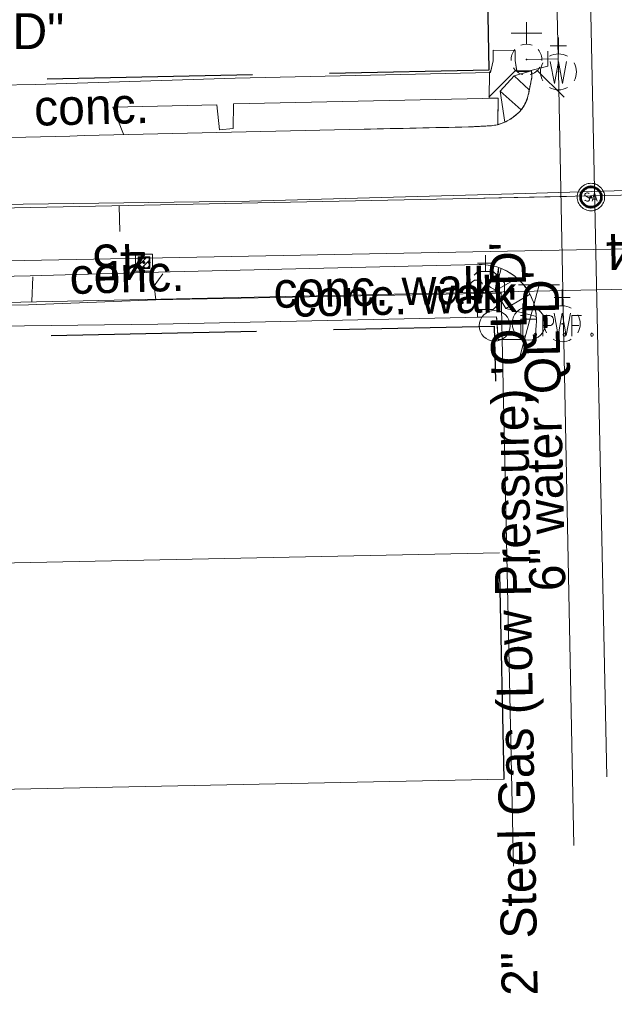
# Model space of a CAD drawing. Header units: feet. Extents: x 2433273 to 2447442, y 555003 to 575201.
# Tile 90 of 226: x 2444293 to 2444408, y 558181 to 558373. Entities that reach past the tile are written whole.
import ezdxf
from ezdxf.enums import TextEntityAlignment as Align

# ---------------------------------------------------------------- set-up
doc = ezdxf.new("R2010")
doc.units = ezdxf.units.FT
doc.header["$LTSCALE"] = 50
doc.header["$MEASUREMENT"] = 0
for name, pattern in [('cl20', [100, 5, -5, 80, -5, 5]), ('cl50', [100, 7.5, -7.5, 70, -7.5, 7.5]), ('DGN Style 1', [291.026069, 0.484236, -290.541832]), ('DGN Style 2', [484.236387, 290.541832, -193.694555]), ('DGN Style 3', [677.930942, 484.236387, -193.694555]), ('DGN Style 4', [775.262456, 387.38911, -193.694555, 0.484236, -193.694555]), ('DGN Style 5', [338.965471, 145.270916, -193.694555]), ('DGN Style 6', [921.017609, 0.484236, -193.694555, 338.965471, -193.694555, 0.484236, -193.694555]), ('DGN Style 7', [968.472775, 435.812749, -193.694555, 145.270916, -193.694555]), ('drainage01', [1.6, 0.85, -0.75]), ('rowex', [4.85, 0.8, -0.375, -0.375, 0.8, -0.3, 0.8, -0.3, 0.8, -0.3])]:
    doc.linetypes.add(name, pattern=pattern)
for name, color, linetype, lineweight in [('DR_X_Cells', 151, 'DGN Style 2', 0), ('DR_X_Cells (Construction)', 151, 'DGN Style 2', 0), ('DV_X_Lot_Line', 2, 'DGN Style 3', 0), ('DV_X_Property_Line', 7, 'Continuous', 0), ('GE_P_CL_50', 7, 'cl50', 13), ('GK_Drainage_Nodes', 7, 'Continuous', 53), ('GK_Drainage_Nodes (Construction)', 7, 'Continuous', 53), ('PV_P_Curb_Ramp', 120, 'Continuous', 13), ('PV_X_COP', 4, 'DGN Style 4', 0), ('PV_X_Driveway', 7, 'DGN Style 5', 0), ('PV_X_EOP', 7, 'DGN Style 3', 0), ('PV_X_Walk', 120, 'DGN Style 5', 0), ('RW_X_CL_20', 6, 'cl20', 0), ('RW_X_Fee_RW', 6, 'rowex', 30), ('SV_X_Mon_Cells_Found', 7, 'Continuous', 0), ('SV_X_Text', 7, 'Continuous', 0), ('UT_X_Gas', 2, 'Continuous', 0), ('UT_X_Gas_Cells', 2, 'Continuous', 0), ('UT_X_Gas_Cells (Construction)', 2, 'Continuous', 0), ('UT_X_Gas_Text', 7, 'Continuous', 0), ('UT_X_Sanitary_Cells', 3, 'Continuous', 0), ('UT_X_Sanitary_Cells (Construction)', 3, 'Continuous', 0), ('UT_X_Telecom_Cells', 30, 'Continuous', 0), ('UT_X_Water', 133, 'Continuous', 0), ('UT_X_Water_Cells', 133, 'Continuous', 0), ('UT_X_Water_Cells (Construction)', 133, 'Continuous', 0), ('UT_X_Water_Text', 7, 'Continuous', 0)]:
    doc.layers.add(name, color=color, linetype=linetype, lineweight=lineweight)
doc.styles.add('Slanted-Normal LS 0.50', font='font31.shx', dxfattribs={"height": 0.14})
doc.styles.add('Slanted-Normal LS 0.50_0', font='font31.shx')
doc.styles.add('Style-font31', font='font31.shx')
doc.dimstyles.new('Dec-0  Slanted', dxfattribs={"dimscale": 50, "dimtxt": 0.14, "dimasz": 0.14, "dimexe": 0.07, "dimexo": 0.07, "dimgap": 0.07, "dimtad": 1, "dimdec": 0, "dimzin": 3, "dimdsep": 46, "dimtxsty": 'Slanted-Normal LS 0.50_0', "dimcen": 0.09, "dimclrd": 97, "dimclre": 97, "dimclrt": 7, "dimadec": 0, "dimazin": 3, "dimtfac": 1, "dimtdec": 0, "dimtofl": 0, "dimtmove": 1, "dimatfit": 1, "dimfxl": 1, "dimtzin": 3, "dimlwd": 0, "dimlwe": 0, "dimarcsym": 0})

# ---------------------------------------------------------------- blocks, each defined once
blk = doc.blocks.new('CB22B-X_1')
at = {"layer": 'DR_X_Cells', "color": 151, "linetype": 'Continuous', "lineweight": 0}
for p, q in [((-1.15, -0.61), (0.61, 1.15)), ((-1.15, 0.52), (-0.52, 1.15)), ((-0.55, -1.15), (1.15, 0.55)), ((0.58, -1.15), (1.15, -0.58))]:
    blk.add_line(p, q, dxfattribs=at)
at = {"layer": 'DR_X_Cells', "color": 151, "linetype": 'drainage01', "lineweight": 0}
blk.add_lwpolyline([(-1.67, 1.67), (1.67, 1.67), (1.67, -1.67), (-1.67, -1.67), (-1.67, 1.67)], close=True, dxfattribs=at)
at = {"layer": 'DR_X_Cells', "color": 151, "linetype": 'Continuous', "lineweight": 0, "flags": 128}
blk.add_lwpolyline([(-1.15, 1.15), (1.15, 1.15), (1.15, -1.15), (-1.15, -1.15), (-1.15, 1.15)], close=True, dxfattribs=at)
at = {"layer": 'DR_X_Cells (Construction)', "color": 20, "linetype": 'drainage01', "lineweight": 0}
blk.add_lwpolyline([(-1, 1), (1, 1), (1, -1), (-1, -1), (-1, 1)], close=True, dxfattribs=at)
at = {"layer": 'GK_Drainage_Nodes (Construction)', "color": 61, "linetype": 'DGN Style 6', "lineweight": 53}
for p in [(-1, 0), (0, 1), (1, 0), (0, -1)]:
    blk.add_point(p, dxfattribs=at)
at = {"layer": 'GK_Drainage_Nodes (Construction)', "color": 21, "linetype": 'DGN Style 2', "lineweight": 53}
blk.add_point((0, 1.67), dxfattribs=at)
at = {"layer": 'GK_Drainage_Nodes (Construction)', "color": 151, "linetype": 'DGN Style 7', "lineweight": 53}
blk.add_point((0, 0), dxfattribs=at)
at = {"layer": 'GK_Drainage_Nodes (Construction)', "color": 21, "linetype": 'DGN Style 5', "lineweight": 53}
blk.add_point((0, 0), dxfattribs=at)
at = {"layer": 'GK_Drainage_Nodes (Construction)', "color": 40, "linetype": 'DGN Style 4', "lineweight": 53}
blk.add_point((0, 0), dxfattribs=at)
at = {"layer": 'GK_Drainage_Nodes (Construction)', "color": 223, "linetype": 'DGN Style 1', "lineweight": 53}
blk.add_point((0, -1.67), dxfattribs=at)
blk = doc.blocks.new('TELP_3')
at = {"layer": 'UT_X_Telecom_Cells', "color": 30, "linetype": 'Continuous', "lineweight": 0}
for p, q in [((0.0402, 0.15), (-0.0402, -0.15)), ((0.1202, 0.15), (-0.0398, 0.15))]:
    blk.add_line(p, q, dxfattribs=at)
blk.add_circle((0, 0), 0.065, dxfattribs=at)
blk = doc.blocks.new('WGV_2')
at = {"layer": 'UT_X_Water_Cells', "color": 133, "linetype": 'Continuous', "lineweight": 0}
for p, q in [((0, 0.07), (0, 0.1336)), ((0.0317, 0.1018), (-0.0318, 0.1018))]:
    blk.add_line(p, q, dxfattribs=at)
at = {"layer": 'UT_X_Water_Cells', "color": 133, "linetype": 'Continuous', "lineweight": 0, "flags": 128}
blk.add_lwpolyline([(-0.0318, 0.041), (-0.0159, -0.0452), (0, 0.041), (0.016, -0.0452), (0.0318, 0.041)], dxfattribs=at)
at = {"layer": 'UT_X_Water_Cells', "color": 133, "linetype": 'Continuous', "lineweight": 0}
for start, end in [(60.0184, 120.0157), (330.0184, 29.9816), (239.9843, 299.9816)]:
    blk.add_arc((0, 0.0001), 0.07, start, end, dxfattribs=at)
at = {"layer": 'UT_X_Water_Cells', "color": 133, "linetype": 'Continuous', "lineweight": 0, "extrusion": (0, 0, -1)}
blk.add_arc((0, 0.0001), 0.07, 330.0184, 29.9816, dxfattribs=at)
at = {"layer": 'UT_X_Water_Cells (Construction)', "color": 133, "linetype": 'Continuous', "lineweight": 30}
blk.add_point((0, 0), dxfattribs=at)
blk = doc.blocks.new('GSS_1')
at = {"layer": 'UT_X_Gas_Cells', "color": 2, "linetype": 'Continuous', "lineweight": 0}
for p, q in [((0, 0.0741), (0, 0.1376)), ((0.0317, 0.1058), (-0.0319, 0.1058))]:
    blk.add_line(p, q, dxfattribs=at)
at = {"layer": 'UT_X_Gas_Cells', "color": 2, "linetype": 'Continuous', "lineweight": 0, "flags": 128}
for points in [[(-0.0588, 0.0448), (-0.0741, 0.0297), (-0.0741, -0.0296), (-0.059, -0.0447)], [(-0.0129, 0.0242), (-0.0135, 0.0274), (-0.0154, 0.0305), (-0.0186, 0.0337), (-0.023, 0.0375), (-0.0261, 0.0387), (-0.0287, 0.0394), (-0.0324, 0.04), (-0.04, 0.04), (-0.0431, 0.0394), (-0.045, 0.0387), (-0.0476, 0.0375), (-0.0526, 0.0337), (-0.0557, 0.0293), (-0.0576, 0.0242), (-0.0589, 0.0173), (-0.0602, 0.0072), (-0.0602, -0.006), (-0.0595, -0.0167), (-0.057, -0.0249), (-0.0532, -0.0324), (-0.0501, -0.035), (-0.0463, -0.0375), (-0.0394, -0.04), (-0.0324, -0.04), (-0.0255, -0.0387), (-0.023, -0.0375), (-0.0205, -0.0362), (-0.018, -0.0337), (-0.0154, -0.0299), (-0.0129, -0.0243), (-0.0129, -0.0085), (-0.0261, -0.0085)], [(0.0448, 0.0588), (0.0296, 0.0741), (-0.0297, 0.0741), (-0.0448, 0.059)], [(0.057, 0.0343), (0.0557, 0.0356), (0.0539, 0.0368), (0.0482, 0.0387), (0.0413, 0.04), (0.0362, 0.04), (0.0343, 0.04), (0.0261, 0.0381), (0.0192, 0.0343), (0.0148, 0.0293), (0.0135, 0.0242), (0.0135, 0.0205), (0.0148, 0.0154), (0.0198, 0.011), (0.0545, -0.0079), (0.0576, -0.0104), (0.0589, -0.0129), (0.0602, -0.0167), (0.0602, -0.0205), (0.0595, -0.0243), (0.0589, -0.0268), (0.0576, -0.0299), (0.0564, -0.0324), (0.0551, -0.0343), (0.0532, -0.0362), (0.0513, -0.0375), (0.0488, -0.0387), (0.0469, -0.0394), (0.0413, -0.04), (0.0324, -0.04), (0.0268, -0.0387), (0.0186, -0.0343), (0.0135, -0.0306)], [(0.0588, -0.0447), (0.074, -0.0296), (0.074, 0.0297), (0.0588, 0.0448)], [(-0.045, -0.0587), (-0.0297, -0.074), (0.0296, -0.074), (0.0448, -0.0588)]]:
    blk.add_lwpolyline(points, dxfattribs=at)
at = {"layer": 'UT_X_Gas_Cells (Construction)', "color": 2, "linetype": 'Continuous', "lineweight": 13}
blk.add_point((0, 0), dxfattribs=at)
blk = doc.blocks.new('MH1D-X-SAN_2')
at = {"layer": 'GK_Drainage_Nodes (Construction)', "color": 61, "linetype": 'DGN Style 6', "lineweight": 53}
blk.add_circle((0, 0), 2, dxfattribs=at)
at = {"layer": 'GK_Drainage_Nodes (Construction)', "color": 223, "linetype": 'DGN Style 1', "lineweight": 53}
blk.add_point((0, 2), dxfattribs=at)
at = {"layer": 'GK_Drainage_Nodes (Construction)', "color": 151, "linetype": 'DGN Style 7', "lineweight": 53}
blk.add_point((0, 0), dxfattribs=at)
at = {"layer": 'GK_Drainage_Nodes (Construction)', "color": 21, "linetype": 'DGN Style 5', "lineweight": 53}
blk.add_point((0, 0), dxfattribs=at)
at = {"layer": 'GK_Drainage_Nodes (Construction)', "color": 40, "linetype": 'DGN Style 4', "lineweight": 53}
blk.add_point((0, 0), dxfattribs=at)
at = {"layer": 'GK_Drainage_Nodes (Construction)', "color": 21, "linetype": 'DGN Style 2', "lineweight": 53}
blk.add_point((0, -2), dxfattribs=at)
at = {"layer": 'UT_X_Sanitary_Cells', "color": 3, "linetype": 'Continuous', "lineweight": 0, "flags": 128}
for points in [[(-0.33, 0.69), (-0.36, 0.71), (-0.4, 0.74), (-0.51, 0.77), (-0.65, 0.8), (-0.75, 0.8), (-0.79, 0.8), (-0.95, 0.76), (-1.09, 0.69), (-1.18, 0.59), (-1.2, 0.48), (-1.2, 0.41), (-1.18, 0.31), (-1.08, 0.22), (-0.38, -0.16), (-0.32, -0.21), (-0.29, -0.26), (-0.27, -0.33), (-0.27, -0.41), (-0.28, -0.48), (-0.29, -0.54), (-0.32, -0.6), (-0.35, -0.65), (-0.37, -0.69), (-0.41, -0.72), (-0.45, -0.75), (-0.5, -0.77), (-0.53, -0.79), (-0.65, -0.8), (-0.82, -0.8), (-0.94, -0.77), (-1.1, -0.69), (-1.2, -0.61)], [(0.21, -0.8), (0.71, 0.8), (1.2, -0.8)], [(1.08, -0.42), (0.34, -0.42)]]:
    blk.add_lwpolyline(points, dxfattribs=at)
at = {"layer": 'UT_X_Sanitary_Cells', "linetype": 'drainage01', "lineweight": 0}
blk.add_circle((0, 0), 2.67, dxfattribs=at)
at = {"layer": 'UT_X_Sanitary_Cells (Construction)', "color": 20, "linetype": 'drainage01', "lineweight": 0}
blk.add_circle((0, 0), 2, dxfattribs=at)
blk = doc.blocks.new('FH_4')
at = {"layer": 'UT_X_Water_Cells', "color": 133, "linetype": 'Continuous', "lineweight": 0}
for p, q in [((-0.0001, 0.0602), (-0.0001, 0.1462)), ((0.0599, 0.1032), (-0.0601, 0.1032)), ((-0.0423, -0.0424), (-0.1463, -0.1463)), ((0.0422, -0.0424), (0.1462, -0.1463))]:
    blk.add_line(p, q, dxfattribs=at)
for start, end in [(140.021, 184.0629), (68.1395, 112.038), (356.0165, 39.9889), (211.8788, 255.8479), (283.8239, 329.9097)]:
    blk.add_arc((0, 0), 0.06, start, end, dxfattribs=at)
at = {"layer": 'UT_X_Water_Cells (Construction)', "color": 133, "linetype": 'Continuous', "lineweight": 30}
blk.add_point((0, 0), dxfattribs=at)
blk.add_point((0, 0), dxfattribs=at)
blk = doc.blocks.new('WGV_4')
at = {"layer": 'UT_X_Water_Cells', "color": 133, "linetype": 'Continuous', "lineweight": 0}
for p, q in [((0, 0.07), (0, 0.1336)), ((0.0317, 0.1018), (-0.0318, 0.1018))]:
    blk.add_line(p, q, dxfattribs=at)
at = {"layer": 'UT_X_Water_Cells', "color": 133, "linetype": 'Continuous', "lineweight": 0, "flags": 128}
blk.add_lwpolyline([(-0.0318, 0.041), (-0.0159, -0.0452), (0, 0.041), (0.016, -0.0452), (0.0318, 0.041)], dxfattribs=at)
at = {"layer": 'UT_X_Water_Cells', "color": 133, "linetype": 'Continuous', "lineweight": 0}
for start, end in [(60.0184, 120.0157), (330.0184, 29.9816), (239.9843, 299.9816)]:
    blk.add_arc((0, 0.0001), 0.07, start, end, dxfattribs=at)
at = {"layer": 'UT_X_Water_Cells', "color": 133, "linetype": 'Continuous', "lineweight": 0, "extrusion": (0, 0, -1)}
blk.add_arc((0, 0.0001), 0.07, 330.0184, 29.9816, dxfattribs=at)
at = {"layer": 'UT_X_Water_Cells (Construction)', "color": 133, "linetype": 'Continuous', "lineweight": 30}
blk.add_point((0, 0), dxfattribs=at)
blk = doc.blocks.new('IPF_25')
at = {"layer": 'SV_X_Mon_Cells_Found', "color": 7, "linetype": 'Continuous', "lineweight": 0, "flags": 128}
for points in [[(0.1007, 0.04), (0.1184, 0.04)], [(0.1095, -0.04), (0.1095, 0.04)], [(0.1878, -0.04), (0.1878, 0.04), (0.2143, 0.04), (0.217, 0.0394), (0.2209, 0.0381), (0.2225, 0.0368), (0.2242, 0.0356), (0.2264, 0.0324), (0.228, 0.0293), (0.2291, 0.0242), (0.2291, 0.0167), (0.2286, 0.0142), (0.2275, 0.0104), (0.2253, 0.006), (0.2231, 0.0041), (0.2214, 0.0028), (0.2187, 0.0016), (0.2143, 0.0009), (0.1878, 0.0009)], [(0.3383, 0.04), (0.3002, 0.04), (0.3002, -0.04)], [(0.3002, 0.0009), (0.3272, 0.0009)], [(0.1575, -0.0293), (0.1602, -0.0293), (0.1619, -0.0305), (0.1635, -0.0331), (0.1635, -0.0362), (0.1619, -0.0387), (0.1602, -0.04), (0.1575, -0.04), (0.1558, -0.0387), (0.1542, -0.0362), (0.1542, -0.0331), (0.1558, -0.0305), (0.1575, -0.0293)], [(0.2699, -0.0293), (0.2727, -0.0293), (0.2743, -0.0305), (0.276, -0.0331), (0.276, -0.0362), (0.2743, -0.0387), (0.2727, -0.04), (0.2699, -0.04), (0.2683, -0.0387), (0.2666, -0.0362), (0.2666, -0.0331), (0.2683, -0.0305), (0.2699, -0.0293)], [(0.3774, -0.0293), (0.3801, -0.0293), (0.3818, -0.0305), (0.3835, -0.0331), (0.3835, -0.0362), (0.3818, -0.0387), (0.3801, -0.04), (0.3774, -0.04), (0.3757, -0.0387), (0.3741, -0.0362), (0.3741, -0.0331), (0.3757, -0.0305), (0.3774, -0.0293)], [(0.1007, -0.04), (0.1184, -0.04)]]:
    blk.add_lwpolyline(points, dxfattribs=at)
at = {"layer": 'SV_X_Mon_Cells_Found', "color": 7, "linetype": 'Continuous', "lineweight": 0}
blk.add_circle((0, 0), 0.06, dxfattribs=at)

msp = doc.modelspace()

# ---------------------------------------------------------------- linework, layer by layer
at = {"layer": 'DV_X_Lot_Line'}
msp.add_line((2444270.98, 558266.84), (2444385.96, 558269.24), dxfattribs=at)
at = {"layer": 'DV_X_Property_Line'}
msp.add_line((2444271.9, 558222.74), (2444386.88, 558225.14), dxfattribs=at)
at = {"layer": 'GE_P_CL_50'}
msp.add_line((2445148.88, 558354.26), (2443880.06, 558327.82), dxfattribs=at)
at = {"layer": 'GE_P_CL_50', "linetype": 'Continuous'}
msp.add_line((2444311.92, 558336.82), (2444312.03, 558331.82), dxfattribs=at)
at = {"layer": 'PV_P_Curb_Ramp'}
for p, q in [((2444384.75, 558367.1), (2444389.02, 558367.08)), ((2444384.75, 558365.05), (2444384.75, 558367.1)), ((2444389.02, 558365.11), (2444389.02, 558367.08)), ((2444384.75, 558365.05), (2444384.32, 558363.1)), ((2444389.02, 558365.11), (2444389.33, 558363.08)), ((2444384.02, 558362.76), (2444384, 558357.78)), ((2444384.32, 558363.1), (2444384.02, 558362.76)), ((2444386.14, 558359.14), (2444388.82, 558362.11)), ((2444388.82, 558362.11), (2444392.23, 558363.08)), ((2444388.82, 558362.11), (2444391.79, 558359.43)), ((2444389.33, 558363.08), (2444392.23, 558363.08)), ((2444391.6, 558358.47), (2444392.31, 558361.88)), ((2444392.31, 558361.88), (2444392.23, 558363.08)), ((2444386.14, 558359.14), (2444390.18, 558355.49)), ((2444386.14, 558359.14), (2444386.99, 558353.1)), ((2444384, 558357.78), (2444385.72, 558357.81)), ((2444385.72, 558357.81), (2444385.67, 558352.64)), ((2444385.79, 558324.8), (2444385.17, 558320.23)), ((2444385.17, 558320.23), (2444386.3, 558324.61)), ((2444385.17, 558320.23), (2444389.42, 558322.73)), ((2444381.71, 558315.11), (2444381.72, 558319.72)), ((2444381.72, 558319.72), (2444385.17, 558320.23)), ((2444387.19, 558316.78), (2444385.17, 558320.23)), ((2444387.19, 558316.78), (2444391.93, 558319.57)), ((2444387.19, 558316.78), (2444393.16, 558315.23)), ((2444385.42, 558315.19), (2444381.71, 558315.11)), ((2444385.45, 558314.75), (2444385.42, 558315.19)), ((2444385.73, 558310.75), (2444385.45, 558314.75)), ((2444390.12, 558310.74), (2444390.13, 558314.74)), ((2444390.13, 558314.74), (2444393.19, 558314.73)), ((2444385.73, 558310.75), (2444390.12, 558310.74))]:
    msp.add_line(p, q, dxfattribs=at)
for centre, radius, start, end in [((2444383.66, 558360.41), 8.17, 324.4584, 346.2653), ((2444382.26, 558314.45), 10.93, 1.4581, 71.0175)]:
    msp.add_arc(centre, radius, start, end, dxfattribs=at)
at = {"layer": 'PV_P_Curb_Ramp', "extrusion": (0, 0, -1)}
msp.add_arc((-2444382.91, 558361.85), 9.66, 219.9049, 253.281, dxfattribs=at)
at = {"layer": 'PV_X_COP', "flags": 128}
msp.add_lwpolyline([(2444644.71, 558344.23), (2444595.6, 558342.86), (2444544.04, 558342.26), (2444487.22, 558341.17), (2444438.6, 558340.08), (2444418.74, 558340.02), (2444391.02, 558339.21), (2444337.3, 558337.73), (2444285.21, 558337.04), (2444236.83, 558336.07), (2444191.26, 558335.88), (2444157.62, 558334), (2444122.74, 558333.03), (2444069.83, 558331.58), (2444021.11, 558330.4), (2443989.27, 558328.75)], dxfattribs=at)
msp.add_lwpolyline([(2444644.71, 558344.23), (2444595.6, 558342.86), (2444544.04, 558342.26), (2444487.22, 558341.17), (2444438.6, 558340.08), (2444418.74, 558340.02), (2444391.02, 558339.21), (2444337.3, 558337.73), (2444285.21, 558337.04), (2444236.83, 558336.07), (2444191.26, 558335.88), (2444157.62, 558334), (2444122.74, 558333.03), (2444069.83, 558331.58), (2444021.11, 558330.4), (2443989.27, 558328.75)], dxfattribs=at)
at = {"layer": 'PV_X_Driveway', "flags": 128}
for points in [[(2444320.44, 558323.53), (2444318.72, 558321.23), (2444319.05, 558318.5)], [(2444320.44, 558323.53), (2444318.72, 558321.23), (2444319.05, 558318.5)], [(2444294.91, 558318.18), (2444295.11, 558322.97)], [(2444294.91, 558318.18), (2444295.11, 558322.97)]]:
    msp.add_lwpolyline(points, dxfattribs=at)
at = {"layer": 'PV_X_EOP'}
for p, q in [((2444395.39, 558366.92), (2444395.42, 558364.03)), ((2444395.42, 558364.03), (2444391.28, 558363))]:
    msp.add_line(p, q, dxfattribs=at)
at = {"layer": 'PV_X_EOP', "flags": 128}
msp.add_lwpolyline([(2444154.43, 558308.61), (2444154.39, 558309.44, -0.417869), (2444164.21, 558320.26), (2444168.66, 558320.44), (2444219.32, 558321.52), (2444294.56, 558323.15), (2444321.88, 558323.97), (2444362.71, 558324.9), (2444382.05, 558325.36, -0.445577), (2444393.15, 558313.6), (2444392.97, 558311.35)], format="xyb", dxfattribs=at)
at = {"layer": 'PV_X_EOP'}
msp.add_open_spline([(2443996.76, 558342.45), (2444013.98, 558342.97), (2444031.2, 558343.49), (2444048.43, 558344), (2444066.74, 558344.55), (2444085.05, 558345.09), (2444103.36, 558345.63), (2444110.37, 558345.76), (2444117.37, 558345.9), (2444124.38, 558346.04), (2444124.73, 558346.03), (2444125.09, 558346.03), (2444125.45, 558346.02), (2444126.03, 558346.07), (2444126.62, 558346.11), (2444127.2, 558346.15), (2444127.43, 558346.22), (2444127.66, 558346.29), (2444127.88, 558346.36), (2444140.43, 558346.63), (2444152.97, 558346.9), (2444165.51, 558347.18), (2444181.45, 558347.56), (2444197.38, 558347.94), (2444213.31, 558348.32), (2444231.56, 558348.74), (2444249.82, 558349.16), (2444268.07, 558349.59), (2444283.29, 558349.95), (2444298.51, 558350.32), (2444313.73, 558350.68), (2444329.02, 558351.03), (2444344.31, 558351.38), (2444359.61, 558351.74), (2444366.38, 558351.88), (2444373.15, 558352.03), (2444379.92, 558352.18), (2444381.22, 558352.24), (2444382.53, 558352.31), (2444383.83, 558352.37), (2444385.38, 558352.45), (2444386.85, 558352.87), (2444388.28, 558353.81), (2444389.94, 558354.91), (2444391.15, 558356.41), (2444391.53, 558358.19), (2444391.79, 558359.42), (2444392.05, 558360.65), (2444392.31, 558361.88), (2444392.29, 558362.23), (2444392.26, 558362.58), (2444392.24, 558362.92)], degree=3, knots=[0, 0, 0, 0, 0.027778, 0.027778, 0.027778, 0.055556, 0.055556, 0.055556, 0.083333, 0.083333, 0.083333, 0.111111, 0.111111, 0.111111, 0.138889, 0.138889, 0.138889, 0.166667, 0.166667, 0.166667, 0.194444, 0.194444, 0.194444, 0.222222, 0.222222, 0.222222, 0.25, 0.25, 0.25, 0.277778, 0.277778, 0.277778, 0.305556, 0.305556, 0.305556, 0.333333, 0.333333, 0.333333, 0.406474, 0.406474, 0.406474, 0.493965, 0.493965, 0.493965, 0.596073, 0.596073, 0.596073, 0.666667, 0.666667, 0.666667, 1, 1, 1, 1], dxfattribs=at)
at = {"layer": 'PV_X_Walk', "flags": 128}
for points in [[(2444010.88, 558356.46), (2444085.28, 558357.79), (2444124.11, 558358.52), (2444169.72, 558359.31), (2444170.09, 558357.62), (2444228.37, 558359.21), (2444295.58, 558360.47), (2444334.49, 558361.65), (2444384.25, 558362.76), (2444384.75, 558365.05)], [(2444010.88, 558356.46), (2444085.28, 558357.79), (2444124.11, 558358.52), (2444169.72, 558359.31), (2444170.09, 558357.62), (2444228.37, 558359.21), (2444295.58, 558360.47), (2444334.49, 558361.65), (2444384.25, 558362.76), (2444384.75, 558365.05)], [(2444389.02, 558365.11), (2444389.35, 558362.99), (2444391.28, 558363)], [(2444389.02, 558365.11), (2444389.35, 558362.99), (2444391.28, 558363)], [(2444312.75, 558350.75), (2444310.68, 558356.02), (2444330.97, 558356.49), (2444331.44, 558351.64), (2444334.1, 558351.85), (2444334.21, 558356.68), (2444385.72, 558357.81), (2444385.68, 558353.47)], [(2444312.75, 558350.75), (2444310.68, 558356.02), (2444330.97, 558356.49), (2444331.44, 558351.64), (2444334.1, 558351.85), (2444334.21, 558356.68), (2444385.72, 558357.81), (2444385.68, 558353.47)], [(2444164, 558319.43), (2444165.09, 558314.86), (2444219.69, 558316.27), (2444294.26, 558317.54), (2444319.08, 558318.47), (2444385.57, 558319.8), (2444385.76, 558324.63)], [(2444164, 558319.43), (2444165.09, 558314.86), (2444219.69, 558316.27), (2444294.26, 558317.54), (2444319.08, 558318.47), (2444385.57, 558319.8), (2444385.76, 558324.63)], [(2444164.98, 558310.2), (2444219.65, 558311.63), (2444293.49, 558313.42), (2444319.47, 558313.76), (2444385.42, 558315.19), (2444385.74, 558310.59)], [(2444164.98, 558310.2), (2444219.65, 558311.63), (2444293.49, 558313.42), (2444319.47, 558313.76), (2444385.42, 558315.19), (2444385.74, 558310.59)]]:
    msp.add_lwpolyline(points, dxfattribs=at)
at = {"layer": 'RW_X_CL_20'}
for p, q in [((2444406.87, 558225.55), (2444401.76, 558471.02)), ((2444406.87, 558225.55), (2444401.76, 558471.02)), ((2443880.06, 558327.82), (2445148.88, 558354.26)), ((2443880.06, 558327.82), (2445148.88, 558354.26))]:
    msp.add_line(p, q, dxfattribs=at)
at = {"layer": 'RW_X_Fee_RW'}
for p, q in [((2444384, 558363.33), (2444381.76, 558470.6)), ((2444165.4, 558358.77), (2444384, 558363.33)), ((2444166.18, 558308.78), (2444385.04, 558313.34)), ((2444386.88, 558225.14), (2444385.04, 558313.34))]:
    msp.add_line(p, q, dxfattribs=at)
at = {"layer": 'UT_X_Gas'}
msp.add_line((2444386.28, 558319.94), (2444388.7, 558208.2), dxfattribs=at)
at = {"layer": 'UT_X_Gas', "flags": 128}
msp.add_lwpolyline([(2444165.55, 558315.34), (2445125.6, 558335.91), (2445155.61, 558335.94), (2445524.57, 558319.65)], dxfattribs=at)
at = {"layer": 'UT_X_Water'}
for p, q in [((2444397.46, 558362.9), (2444395.48, 558462.94)), ((2444391.24, 558365.3), (2444397.41, 558365.42)), ((2444397.46, 558362.9), (2444400.46, 558212.22))]:
    msp.add_line(p, q, dxfattribs=at)
at = {"layer": 'UT_X_Water', "flags": 128}
msp.add_lwpolyline([(2443555.77, 558291.68), (2443887.09, 558295.51), (2443886.83, 558318.29), (2444542.08, 558330.99), (2445140.1, 558346.24)], dxfattribs=at)

# ---------------------------------------------------------------- block references
at = {"layer": 'DR_X_Cells', "color": 151, "linetype": 'Continuous', "lineweight": 0}
msp.add_blockref('CB22B-X_1', (2444316.74, 558325.75), dxfattribs=at)
at = {"layer": 'GK_Drainage_Nodes', "color": 21, "linetype": 'DGN Style 2', "lineweight": 53}
msp.add_blockref('MH1D-X-SAN_2', (2444403.79, 558338.52), dxfattribs=at)
at = {"layer": 'SV_X_Mon_Cells_Found', "color": 7, "linetype": 'Continuous', "lineweight": 0, "xscale": 50, "yscale": 50, "zscale": 50}
msp.add_blockref('IPF_25', (2444385.04, 558313.44), dxfattribs=at)
at = {"layer": 'UT_X_Gas_Cells', "color": 2, "linetype": 'Continuous', "lineweight": 13, "xscale": 50, "yscale": 50, "zscale": 50}
msp.add_blockref('GSS_1', (2444383.28, 558320.34), dxfattribs=at)
at = {"layer": 'UT_X_Telecom_Cells', "color": 30, "linetype": 'Continuous', "lineweight": 0, "xscale": 50, "yscale": 50, "zscale": 50}
msp.add_blockref('TELP_3', (2444391.68, 558313.89), dxfattribs=at)
at = {"layer": 'UT_X_Water_Cells', "color": 133, "linetype": 'Continuous', "lineweight": 0, "xscale": 50, "yscale": 50, "zscale": 50}
for name, p in [('FH_4', (2444391.24, 558365.3)), ('WGV_4', (2444397.46, 558362.9)), ('WGV_2', (2444398.19, 558313.83))]:
    msp.add_blockref(name, p, dxfattribs=at)

# ---------------------------------------------------------------- texts
at = {"layer": 'GE_P_CL_50', "linetype": 'Continuous', "style": 'Style-font31'}
for s, p in [('44', (2444411.73, 558331.4)), ('45', (2444311.89, 558329.32))]:
    msp.add_text(s, height=7, rotation=181.1936, dxfattribs=at).set_placement(p, align=Align.CENTER)
at = {"layer": 'SV_X_Text', "style": 'Slanted-Normal LS 0.50'}
for s, rotation, p in [('conc.', 1.3715, (2444295.43, 558352.41)), ('conc.', 1.7133, (2444302.36, 558319.61)), ('conc. walk', 1.2423, (2444342.05, 558316.91)), ('conc. walk', 1.2423, (2444345.71, 558315.19))]:
    msp.add_text(s, height=7, rotation=rotation, dxfattribs=at).set_placement(p)
at = {"layer": 'SV_X_Text', "insert": (2444208.74, 558395.34), "char_height": 7, "attachment_point": 1, "line_spacing_factor": 0.9, "style": 'Slanted-Normal LS 0.50'}
msp.add_mtext('Control Point #301\\P5/8" x 30" rebar (set)\\Pw/cap stamped "GPD"\\PN: 558350.850\\PE: 2444172.560\\PZ: 892.028', dxfattribs=at)
at = {"layer": 'UT_X_Gas_Text', "style": 'Slanted-Normal LS 0.50'}
msp.add_text('2" Steel Gas (Low Pressure) \'QL-D\'', height=7, rotation=90.9485, dxfattribs=at).set_placement((2444392.21, 558256.4), align=Align.CENTER)
at = {"layer": 'UT_X_Water_Text', "style": 'Slanted-Normal LS 0.50'}
msp.add_text('6" water \'QL-D\'', height=7, rotation=91.2911, dxfattribs=at).set_placement((2444398.13, 558293.07), align=Align.CENTER)

# ---------------------------------------------------------------- leaders
at = {"layer": 'SV_X_Text', "color": 97, "linetype": 'Continuous', "lineweight": 0, "annotation_type": 0, "has_hookline": 1, "hookline_direction": 0, "text_width": 120.06}
msp.add_leader([(2444172.56, 558350.85), (2444198.24, 558391.84), (2444205.24, 558391.84)], dimstyle='Dec-0  Slanted', override={"dimtad": 0, "dimclrd": 0, "dimlwd": 65534}, dxfattribs=at)

doc.saveas('drawing.dxf')
